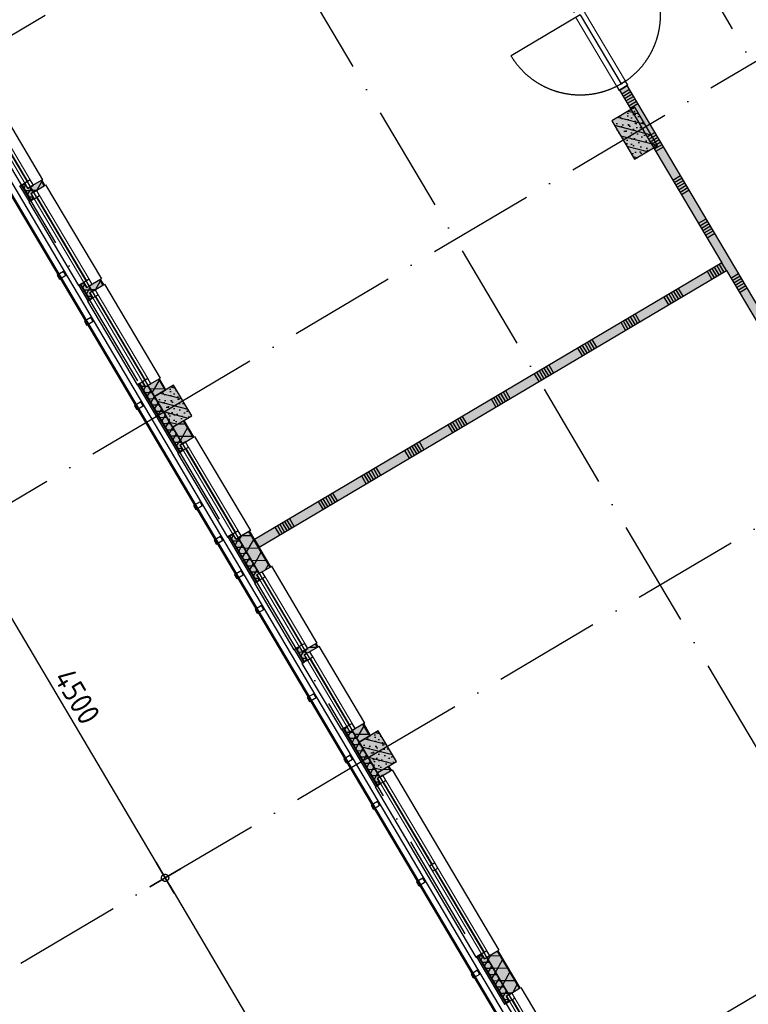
# Model space of a CAD drawing. Header units: millimetres. Extents: x 20872 to 297961, y -293704 to 213007.
# Tile 137 of 256: x 47721 to 55882, y 3650 to 14681. Entities that reach past the tile are written whole.
import ezdxf
from ezdxf.xclip import XClip

# ---------------------------------------------------------------- set-up
doc = ezdxf.new("R2010")
doc.units = ezdxf.units.MM
doc.header["$LTSCALE"] = 100
doc.header["$XCLIPFRAME"] = 2
doc.linetypes.add('ACAD_ISO10W100', pattern=[18, 12, -3, 0, -3])
doc.layers.get('Defpoints').update_dxf_attribs({"color": 181})
for name, color, linetype in [('A--L$7--_stramien', 1, 'Continuous'), ('A--L20--_bovenbouw', 3, 'Continuous'), ('A--L30--_afbouw', 7, 'Continuous'), ('A--T$1A-afwerking', 8, 'Continuous'), ('A--T$7--_stramien', 7, 'Continuous'), ('BURO_lijnen_0.25', 2, 'Continuous'), ('XREFS', 9, 'Continuous')]:
    doc.layers.add(name, color=color, linetype=linetype)
doc.styles.add('JINX maatvoering', font='isocp.shx')
doc.dimstyles.new('JINX maatvoering 1-100', dxfattribs={"dimscale": 100, "dimtxt": 2.5, "dimasz": 1, "dimexe": 125, "dimexo": 0, "dimtad": 1, "dimdec": 0, "dimzin": 12, "dimdsep": 46, "dimtxsty": 'JINX maatvoering', "dimblk": 'BURO_maatvoeringssymbool_01', "dimcen": 2, "dimse1": 1, "dimse2": 1, "dimclrd": 1, "dimclrt": 7, "dimadec": 0, "dimazin": 0, "dimtfac": 1, "dimtdec": 0, "dimtix": 1, "dimtofl": 0, "dimtmove": 0, "dimatfit": 3, "dimldrblk": 'DOT', "dimfxl": 1, "dimtolj": 1, "dimtzin": 0, "dimarcsym": 0})

# ---------------------------------------------------------------- blocks, each defined once
blk = doc.blocks.new('Glasgevel alleen 1e en 2e')
at = {"color": 1}
for points in [[(165114, 97000), (165114, -155), (70596, -155), (34441, 60906)], [(165104, 97000), (165104, -145), (70602, -145), (34450, 60911)]]:
    blk.add_lwpolyline(points, dxfattribs=at)
for points in [[(48141, 37739), (48167, 37696), (48239, 37738), (48214, 37781)], [(48447, 37222), (48472, 37179), (48545, 37222), (48519, 37265)], [(49007, 36276), (49033, 36233), (49105, 36275), (49080, 36319)], [(49670, 35157), (49695, 35114), (49767, 35157), (49742, 35200)], [(49899, 34770), (49924, 34727), (49997, 34770), (49971, 34813)], [(50128, 34383), (50154, 34340), (50226, 34382), (50201, 34425)], [(50358, 33995), (50383, 33952), (50455, 33995), (50430, 34038)], [(50943, 33006), (50969, 32963), (51041, 33006), (51016, 33049)], [(51351, 32318), (51377, 32275), (51449, 32317), (51423, 32360)], [(51657, 31801), (51682, 31758), (51754, 31801), (51729, 31844)], [(52166, 30941), (52192, 30898), (52264, 30941), (52239, 30984)], [(52778, 29908), (52803, 29865), (52875, 29908), (52850, 29951)]]:
    blk.add_lwpolyline(points, close=True)
blk = doc.blocks.new('AB2_D_DV_MV_maatvoeringssymbool_01')
at = {"color": 1}
for p, q in [((0, -2), (0, 2)), ((-2, 0), (2, 0))]:
    blk.add_line(p, q, dxfattribs=at)
blk.add_circle((0, 0), 0.4, dxfattribs=at)
blk = doc.blocks.new('*D219')
at = {"layer": 'A--T$7--_stramien', "color": 1, "lineweight": -2, "transparency": 16777216}
blk.add_line((44816, 38645), (47007, 34945), dxfattribs=at)
at = {"layer": 'Defpoints', "color": 0, "transparency": 16777216}
for p in [(46976, 40040), (49269, 36168), (47058, 34859)]:
    blk.add_point(p, dxfattribs=at)
at = {"layer": 'A--T$7--_stramien', "color": 1, "lineweight": -2, "transparency": 16777216, "xscale": 100, "yscale": 100, "zscale": 100}
for p, rotation in [((44765, 38731), 120.6301152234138), ((47058, 34859), 300.6301152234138)]:
    blk.add_blockref('AB2_D_DV_MV_maatvoeringssymbool_01', p, dxfattribs=dict(at, rotation=rotation))
at = {"layer": 'A--T$7--_stramien', "color": 7, "transparency": 16777216, "insert": (46073, 36891), "char_height": 250, "attachment_point": 5, "rotation": 300.6301, "style": 'JINX maatvoering'}
blk.add_mtext('\\A1;4500', dxfattribs=at)
blk = doc.blocks.new('_Dot')
at = {"color": 0, "linetype": 'ByBlock', "lineweight": -2}
blk.add_line((-0.5, 0), (-1, 0), dxfattribs=at)
at = {"color": 0, "linetype": 'ByBlock', "const_width": 0.5}
blk.add_lwpolyline([(-0.25, 0, 1), (0.25, 0, 1)], format="xyb", close=True, dxfattribs=at)
blk = doc.blocks.new('BURO_maatvoeringssymbool_01')
at = {"color": 1}
for p, q in [((0, -2), (0, 2)), ((-2, 0), (2, 0))]:
    blk.add_line(p, q, dxfattribs=at)
blk.add_circle((0, 0), 0.4, dxfattribs=at)
blk = doc.blocks.new('*D220')
at = {"layer": 'A--T$7--_stramien', "color": 1, "lineweight": -2, "transparency": 16777216}
blk.add_line((47109, 34773), (49300, 31073), dxfattribs=at)
at = {"layer": 'Defpoints', "color": 0, "transparency": 16777216}
for p in [(49269, 36168), (51562, 32296), (49351, 30987)]:
    blk.add_point(p, dxfattribs=at)
at = {"layer": 'A--T$7--_stramien', "color": 1, "lineweight": -2, "transparency": 16777216, "xscale": 100, "yscale": 100, "zscale": 100}
for p, rotation in [((47058, 34859), 120.6301152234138), ((49351, 30987), 300.6301152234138)]:
    blk.add_blockref('AB2_D_DV_MV_maatvoeringssymbool_01', p, dxfattribs=dict(at, rotation=rotation))
at = {"layer": 'A--T$7--_stramien', "color": 7, "transparency": 16777216, "insert": (48366, 33019), "char_height": 250, "attachment_point": 5, "rotation": 300.6301, "style": 'JINX maatvoering'}
blk.add_mtext('\\A1;4500', dxfattribs=at)
blk = doc.blocks.new('*D221')
at = {"layer": 'A--T$7--_stramien', "color": 1, "lineweight": -2, "transparency": 16777216}
blk.add_line((49402, 30901), (51592, 27201), dxfattribs=at)
at = {"layer": 'Defpoints', "color": 0, "transparency": 16777216}
for p in [(51562, 32296), (53854, 28424), (51643, 27115)]:
    blk.add_point(p, dxfattribs=at)
at = {"layer": 'A--T$7--_stramien', "color": 1, "lineweight": -2, "transparency": 16777216, "xscale": 100, "yscale": 100, "zscale": 100}
for p, rotation in [((49351, 30987), 120.6301152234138), ((51643, 27115), 300.6301152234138)]:
    blk.add_blockref('AB2_D_DV_MV_maatvoeringssymbool_01', p, dxfattribs=dict(at, rotation=rotation))
at = {"layer": 'A--T$7--_stramien', "color": 7, "transparency": 16777216, "insert": (50658, 29147), "char_height": 250, "attachment_point": 5, "rotation": 300.6301, "style": 'JINX maatvoering'}
blk.add_mtext('\\A1;4500', dxfattribs=at)
blk = doc.blocks.new('Glasgevel alle verdiepingen')
at = {"color": 1}
for points in [[(66730, 6374), (34441, 60906)], [(66739, 6379), (34450, 60911)]]:
    blk.add_lwpolyline(points, dxfattribs=at)
for points in [[(48141, 37739), (48167, 37696), (48239, 37738), (48214, 37781)], [(48447, 37222), (48472, 37179), (48545, 37222), (48519, 37265)], [(49007, 36276), (49033, 36233), (49105, 36275), (49080, 36319)], [(49670, 35157), (49695, 35114), (49767, 35157), (49742, 35200)], [(49899, 34770), (49924, 34727), (49997, 34770), (49971, 34813)], [(50128, 34383), (50154, 34340), (50226, 34382), (50201, 34425)], [(50358, 33995), (50383, 33952), (50455, 33995), (50430, 34038)], [(50943, 33006), (50969, 32963), (51041, 33006), (51016, 33049)], [(51351, 32318), (51377, 32275), (51449, 32317), (51423, 32360)], [(51657, 31801), (51682, 31758), (51754, 31801), (51729, 31844)], [(52166, 30941), (52192, 30898), (52264, 30941), (52239, 30984)], [(52778, 29908), (52803, 29865), (52875, 29908), (52850, 29951)]]:
    blk.add_lwpolyline(points, close=True)
blk = doc.blocks.new('BURO_onderaanzicht')
at = {"color": 7}
blk.add_line((-432, 0), (432, 0), dxfattribs=at)
blk = doc.blocks.new('stramienlijnen_1')
at = {"layer": 'A--L$7--_stramien', "color": 1, "linetype": 'ACAD_ISO10W100', "lineweight": -3}
for p, q in [((41335.5, 64766.5), (69688.8, 16881.1)), ((38003.8, 62793.7), (66357.1, 14908.3)), ((34672, 60821), (63025.3, 12935.6)), ((46976.3, 40040.5), (63635.1, 49904.3)), ((49269, 36168.4), (65927.8, 46032.2)), ((51561.7, 32296.2), (68220.5, 42160)), ((53854.4, 28424.1), (70513.2, 38287.9)), ((45443.3, 33903.1), (49269, 36168.4)), ((47736, 30031), (51561.7, 32296.2))]:
    blk.add_line(p, q, dxfattribs=at)
at = {"layer": 'Defpoints'}
blk.add_lwpolyline([(34736.5, 60859.2), (70727.2, 75), (164884.5, 75), (164884.5, 96950), (130834.5, 96950), (130834.5, 22725), (79641, 22725), (51266.3, 70646.6)], dxfattribs=at)
at = {"layer": 'A--T$7--_stramien', "color": 7}
for base, p1, p2, picture, middle in [((47057.9, 34859), (46976.3, 40040.4), (49269.1, 36168.3), '*D219', (46072.9, 36890.6)), ((49350.6, 30987), (49269.1, 36168.3), (51561.7, 32296.3), '*D220', (48365.6, 33018.6)), ((51643.1, 27115.1), (51561.7, 32296.3), (53854.3, 28424.4), '*D221', (50658.2, 29146.6))]:
    dim = blk.add_linear_dim(base=base, p1=p1, p2=p2, angle=300.63012, dimstyle='JINX maatvoering 1-100', dxfattribs=at)
    dim.commit()
    dim.dimension.update_dxf_attribs({"geometry": picture, "text_midpoint": middle})
blk = doc.blocks.new('1e verdieping bestaand leeg')
at = {"layer": 'A--T$1A-afwerking'}
blk.add_lwpolyline([(34528, 60913), (51335, 70864), (79685, 22985), (79832, 22901), (129485, 22901), (135915, 12040), (142978, 21914), (130697, 26120), (130675, 97040), (165047, 97015), (165047, 14419), (151364, 19026), (149622, 13150), (163567, 13081), (163475, 1501), (146518, 1360), (146659, 12909), (147031, 12909), (149075, 19828), (145372, 21100), (137265, 9763), (142974, 21), (142974, -73), (70633, -64)], close=True, dxfattribs=at)
at = {"layer": 'A--T$7--_stramien'}
blk.add_blockref('stramienlijnen_1', (0, 0), dxfattribs=at)
at = {"layer": 'BURO_lijnen_0.25'}
blk.add_blockref('Glasgevel alleen 1e en 2e', (0, 0), dxfattribs=at)
blk = doc.blocks.new('2016-01-28 101 1e verdieping bestaand')
at = {"layer": 'A--L20--_bovenbouw', "linetype": 'Continuous', "lineweight": -3}
h = blk.add_hatch(dxfattribs=at)
h.set_pattern_fill('SWAND', color=1, scale=5, angle=-59.3699, style=0)
h.set_pattern_definition([(30.63, (52645.4, 42845.9), (-286.59, 484.017), []), (30.63, (52661.34, 42819), (-286.59, 484.017), []), (30.63, (52677.26, 42792.1), (-286.59, 484.017), []), (30.63, (52693.2, 42765.2), (-286.59, 484.017), []), (30.63, (52709.1, 42738.3), (-286.59, 484.017), []), (30.63, (52725, 42711.43), (-286.59, 484.017), []), (30.63, (52740.94, 42684.54), (-286.59, 484.017), [])])
h.paths.add_polyline_path([(52731, 42897), (52645, 42846), (53932, 40674), (54018, 40724)], flags=0)
h.paths.add_polyline_path([(54527, 39864), (54441, 39813), (55588, 37877), (55674, 37928)], flags=0)
h = blk.add_hatch(dxfattribs=at)
h.set_pattern_fill('GENERAL_DIAMONDS', color=1, scale=1120, angle=120.6301, style=0, pattern_type=2)
h.set_pattern_definition([(180.63, (49352.31, 36450.79), (1.5396, -139.9915), []), (240.63, (49352.31, 36450.79), (122.006, -68.6624), [])])
h.paths.add_polyline_path([(49279, 36574), (49158, 36503), (49231, 36379), (49352, 36451)], flags=0)
h.paths.add_polyline_path([(48620, 37687), (48499, 37615), (48534, 37557), (48655, 37629)], flags=0)
h.paths.add_polyline_path([(47962, 38800), (47840, 38728), (47875, 38669), (47996, 38741)], flags=0)
h.paths.add_polyline_path([(47263, 39979), (47142, 39907), (47216, 39782), (47337, 39854)], flags=0)
h = blk.add_hatch(dxfattribs=at)
h.set_pattern_fill('_U', color=1, scale=70, angle=210.6301, style=0, pattern_type=0)
h.set_pattern_definition([(210.6301, (49360.054, 36455.37), (35.6646, -60.2332), [])])
h.paths.add_polyline_path([(49287, 36579), (49279, 36574), (49352, 36451), (49360, 36455)], flags=0)
h.paths.add_polyline_path([(48628, 37692), (48620, 37687), (48655, 37629), (48663, 37633)], flags=0)
h.paths.add_polyline_path([(47969, 38804), (47962, 38800), (47996, 38741), (48004, 38746)], flags=0)
h.paths.add_polyline_path([(47271, 39983), (47263, 39979), (47337, 39854), (47345, 39858)], flags=0)
for color, points in [(60, [(54527, 39864), (54441, 39813), (55588, 37877), (55674, 37928)]), (60, [(54354, 39470), (54609, 39040), (54867, 39193), (54612, 39623)]), (249, [(47846, 38574), (47743, 38748), (47724, 38737), (47827, 38563)]), (60, [(47884, 38597), (47850, 38655), (47875, 38669), (47840, 38728), (47815, 38713), (47781, 38771), (47746, 38750), (47849, 38576)]), (60, [(47969, 38804), (47840, 38728), (47875, 38669), (48004, 38746)]), (60, [(50404, 34692), (55638, 37791), (55634, 37847), (55588, 37877), (50353, 34778)]), (60, [(56274, 36717), (56360, 36768), (55674, 37928), (55588, 37877), (55588, 37877), (55634, 37847), (55638, 37791)]), (249, [(48505, 37462), (48402, 37636), (48383, 37624), (48486, 37451)]), (60, [(48543, 37484), (48509, 37542), (48534, 37557), (48499, 37615), (48474, 37600), (48440, 37658), (48405, 37637), (48508, 37463)]), (60, [(48628, 37692), (48499, 37615), (48534, 37557), (48663, 37633)]), (249, [(49515, 35756), (49061, 36523), (49042, 36512), (49496, 35745)]), (60, [(49518, 35757), (49553, 35778), (49519, 35836), (49544, 35851), (49158, 36503), (49133, 36488), (49099, 36546), (49063, 36525)]), (60, [(49287, 36579), (49158, 36503), (49231, 36379), (49360, 36455)]), (60, [(49231, 36379), (49435, 36035), (49650, 36162), (49446, 36506)]), (60, [(49564, 36111), (49435, 36035), (49544, 35851), (49673, 35927)]), (60, [(50297, 34873), (50168, 34797), (50405, 34397), (50534, 34473)]), (249, [(50376, 34302), (50071, 34817), (50052, 34806), (50357, 34291)]), (60, [(50414, 34324), (50380, 34382), (50405, 34397), (50168, 34797), (50143, 34782), (50109, 34840), (50073, 34819), (50379, 34303)]), (249, [(50907, 33404), (50817, 33557), (50798, 33545), (50889, 33393)]), (60, [(50945, 33427), (50911, 33484), (50936, 33499), (50914, 33536), (50889, 33521), (50855, 33579), (50820, 33558), (50910, 33406)]), (60, [(51043, 33613), (50914, 33536), (50936, 33499), (51065, 33576)]), (249, [(51727, 32021), (51349, 32659), (51330, 32648), (51708, 32009)]), (60, [(51729, 32022), (51765, 32043), (51731, 32101), (51755, 32115), (51446, 32639), (51421, 32624), (51387, 32682), (51351, 32661)]), (60, [(51575, 32715), (51446, 32639), (51524, 32507), (51653, 32583)]), (60, [(51524, 32507), (51727, 32163), (51943, 32290), (51739, 32634)]), (60, [(51857, 32239), (51727, 32163), (51755, 32115), (51885, 32192)]), (60, [(53208, 29605), (53174, 29663), (53199, 29678), (52953, 30093), (52928, 30079), (52894, 30136), (52858, 30115), (53173, 29584)]), (60, [(53082, 30170), (52953, 30093), (53199, 29678), (53328, 29754)]), (249, [(53170, 29583), (52856, 30114), (52837, 30103), (53151, 29572)])]:
    blk.add_hatch(color=color, dxfattribs=at).paths.add_polyline_path(points, flags=0)
h = blk.add_hatch(dxfattribs=at)
h.set_pattern_fill('PREFB', color=1, scale=5, angle=-59.3699, style=0)
h.set_pattern_definition([(345.63, (54354.02, 39470.45), (23.825, 92.997), []), (317.63, (54354.024, 39470.45), (81.828, 18.482), [0, -81.6, -46.2, 0, -67.2]), (348.63, (54354.024, 39470.45), (60.464, 57.203), [0, -80.8, 0, -82.4, 0, -66.4]), (11.63, (54354.024, 39470.45), (33.4675, 75.497), [0, -80, 0, -480, -65.8])])
h.paths.add_polyline_path([(54354, 39470), (54609, 39040), (54867, 39193), (54612, 39623)], flags=0)
h = blk.add_hatch(dxfattribs=at)
h.set_pattern_fill('GENERAL_DIAMONDS', color=1, scale=560, angle=120.6301, style=0, pattern_type=2)
h.set_pattern_definition([(180.63, (47874.87, 38669.265), (0.77, -69.996), []), (240.63, (47874.87, 38669.265), (61.003, -34.33), [])])
h.paths.add_polyline_path([(47884, 38597), (47850, 38655), (47875, 38669), (47840, 38728), (47815, 38713), (47781, 38771), (47746, 38750), (47849, 38576)], flags=0)
h = blk.add_hatch(dxfattribs=at)
h.set_pattern_fill('SWAND', color=1, scale=5, angle=30.6301, style=0)
h.set_pattern_definition([(120.63, (50403.97, 34691.6), (-484.017, -286.59), []), (120.63, (50430.86, 34707.53), (-484.017, -286.59), []), (120.63, (50457.75, 34723.46), (-484.017, -286.59), []), (120.63, (50484.64, 34739.4), (-484.017, -286.59), []), (120.63, (50511.5, 34755.3), (-484.017, -286.59), []), (120.63, (50538.4, 34771.2), (-484.017, -286.59), []), (120.63, (50565.3, 34787.14), (-484.017, -286.59), [])])
h.paths.add_polyline_path([(50404, 34692), (55638, 37791), (55634, 37847), (55588, 37877), (50353, 34778)], flags=0)
h = blk.add_hatch(dxfattribs=at)
h.set_pattern_fill('SWAND', color=1, scale=5, angle=-59.3699, style=0)
h.set_pattern_definition([(30.63, (55587.5, 37877.04), (-286.59, 484.02), []), (30.63, (55603.4, 37850.15), (-286.59, 484.02), []), (30.63, (55619.35, 37823.26), (-286.59, 484.02), []), (30.63, (55635.27, 37796.37), (-286.59, 484.02), []), (30.63, (55651.2, 37769.5), (-286.59, 484.02), []), (30.63, (55667.1, 37742.6), (-286.59, 484.02), []), (30.63, (55683.03, 37715.7), (-286.59, 484.02), [])])
h.paths.add_polyline_path([(56274, 36717), (56360, 36768), (55674, 37928), (55588, 37877), (55588, 37877), (55634, 37847), (55638, 37791)], flags=0)
h.paths.add_polyline_path([(56912, 35640), (56998, 35691), (56870, 35908), (56784, 35857)], flags=0)
h = blk.add_hatch(dxfattribs=at)
h.set_pattern_fill('GENERAL_DIAMONDS', color=1, scale=560, angle=120.6301, style=0, pattern_type=2)
h.set_pattern_definition([(180.63, (48533.64, 37556.67), (0.77, -69.996), []), (240.63, (48533.64, 37556.67), (61.003, -34.33), [])])
h.paths.add_polyline_path([(48543, 37484), (48509, 37542), (48534, 37557), (48499, 37615), (48474, 37600), (48440, 37658), (48405, 37637), (48508, 37463)], flags=0)
h = blk.add_hatch(dxfattribs=at)
h.set_pattern_fill('GENERAL_DIAMONDS', color=1, scale=560, angle=120.6301, style=0, pattern_type=2)
h.set_pattern_definition([(180.63, (49543.724, 35850.766), (0.77, -69.996), []), (240.63, (49543.724, 35850.766), (61.003, -34.331), [])])
h.paths.add_polyline_path([(49518, 35757), (49553, 35778), (49519, 35836), (49544, 35851), (49158, 36503), (49133, 36488), (49099, 36546), (49063, 36525)], flags=0)
h = blk.add_hatch(dxfattribs=at)
h.set_pattern_fill('PREFB', color=1, scale=5, angle=-59.3699, style=0)
h.set_pattern_definition([(345.63, (49230.98, 36378.95), (23.825, 92.997), []), (317.63, (49230.98, 36378.95), (81.828, 18.482), [0, -81.6, -46.2, 0, -67.2]), (348.63, (49230.98, 36378.95), (60.464, 57.203), [0, -80.8, 0, -82.4, 0, -66.4]), (11.63, (49230.98, 36378.95), (33.4675, 75.497), [0, -80, 0, -480, -65.8])])
h.paths.add_polyline_path([(49231, 36379), (49435, 36035), (49650, 36162), (49446, 36506)], flags=0)
h = blk.add_hatch(dxfattribs=at)
h.set_pattern_fill('GENERAL_DIAMONDS', color=1, scale=1120, angle=120.6301, style=0, pattern_type=2)
h.set_pattern_definition([(180.63, (51644.96, 32578.77), (1.5396, -139.9915), []), (240.63, (51644.96, 32578.77), (122.006, -68.6624), [])])
h.paths.add_polyline_path([(51567, 32710), (51446, 32639), (51524, 32507), (51645, 32579)], flags=0)
h.paths.add_polyline_path([(51036, 33608), (50914, 33536), (50936, 33499), (51057, 33571)], flags=0)
h.paths.add_polyline_path([(50289, 34869), (50168, 34797), (50405, 34397), (50526, 34468)], flags=0)
h.paths.add_polyline_path([(49556, 36107), (49435, 36035), (49544, 35851), (49665, 35923)], flags=0)
h = blk.add_hatch(dxfattribs=at)
h.set_pattern_fill('_U', color=1, scale=70, angle=210.6301, style=0, pattern_type=0)
h.set_pattern_definition([(210.6301, (51652.71, 32583.35), (35.6646, -60.2332), [])])
h.paths.add_polyline_path([(51575, 32715), (51567, 32710), (51645, 32579), (51653, 32583)], flags=0)
h.paths.add_polyline_path([(51043, 33613), (51036, 33608), (51057, 33571), (51065, 33576)], flags=0)
h.paths.add_polyline_path([(50297, 34873), (50289, 34869), (50526, 34468), (50534, 34473)], flags=0)
h.paths.add_polyline_path([(49564, 36111), (49556, 36107), (49665, 35923), (49673, 35927)], flags=0)
h = blk.add_hatch(dxfattribs=at)
h.set_pattern_fill('GENERAL_DIAMONDS', color=1, scale=560, angle=120.6301, style=0, pattern_type=2)
h.set_pattern_definition([(180.63, (50404.77, 34396.564), (0.77, -69.996), []), (240.63, (50404.77, 34396.564), (61.003, -34.331), [])])
h.paths.add_polyline_path([(50414, 34324), (50380, 34382), (50405, 34397), (50168, 34797), (50143, 34782), (50109, 34840), (50073, 34819), (50379, 34303)], flags=0)
h = blk.add_hatch(dxfattribs=at)
h.set_pattern_fill('GENERAL_DIAMONDS', color=1, scale=560, angle=120.6301, style=0, pattern_type=2)
h.set_pattern_definition([(180.63, (50936.17, 33499.09), (0.77, -69.996), []), (240.63, (50936.17, 33499.09), (61.003, -34.33), [])])
h.paths.add_polyline_path([(50945, 33427), (50911, 33484), (50936, 33499), (50914, 33536), (50889, 33521), (50855, 33579), (50820, 33558), (50910, 33406)], flags=0)
h = blk.add_hatch(dxfattribs=at)
h.set_pattern_fill('GENERAL_DIAMONDS', color=1, scale=560, angle=120.6301, style=0, pattern_type=2)
h.set_pattern_definition([(180.63, (51755.434, 32115.45), (0.77, -69.996), []), (240.63, (51755.434, 32115.45), (61.003, -34.331), [])])
h.paths.add_polyline_path([(51729, 32022), (51765, 32043), (51731, 32101), (51755, 32115), (51446, 32639), (51421, 32624), (51387, 32682), (51351, 32661)], flags=0)
h = blk.add_hatch(dxfattribs=at)
h.set_pattern_fill('PREFB', color=1, scale=5, angle=-59.3699, style=0)
h.set_pattern_definition([(345.63, (51523.64, 32506.93), (23.825, 92.997), []), (317.63, (51523.64, 32506.93), (81.828, 18.482), [0, -81.6, -46.2, 0, -67.2]), (348.63, (51523.64, 32506.93), (60.464, 57.203), [0, -80.8, 0, -82.4, 0, -66.4]), (11.63, (51523.64, 32506.93), (33.4675, 75.497), [0, -80, 0, -480, -65.8])])
h.paths.add_polyline_path([(51524, 32507), (51727, 32163), (51943, 32290), (51739, 32634)], flags=0)
h = blk.add_hatch(dxfattribs=at)
h.set_pattern_fill('GENERAL_DIAMONDS', color=1, scale=1120, angle=120.6301, style=0, pattern_type=2)
h.set_pattern_definition([(180.63, (53937.55, 28706.85), (1.5396, -139.9915), []), (240.63, (53937.55, 28706.85), (122.006, -68.6624), [])])
h.paths.add_polyline_path([(53830, 28889), (53708, 28817), (53816, 28635), (53938, 28707)], flags=0)
h.paths.add_polyline_path([(53074, 30165), (52953, 30093), (53199, 29678), (53320, 29750)], flags=0)
h.paths.add_polyline_path([(51849, 32235), (51727, 32163), (51755, 32115), (51877, 32187)], flags=0)
h = blk.add_hatch(dxfattribs=at)
h.set_pattern_fill('_U', color=1, scale=70, angle=210.6301, style=0, pattern_type=0)
h.set_pattern_definition([(210.6301, (53945.3, 28711.44), (35.6646, -60.2332), [])])
h.paths.add_polyline_path([(53837, 28894), (53830, 28889), (53938, 28707), (53945, 28711)], flags=0)
h.paths.add_polyline_path([(53082, 30170), (53074, 30165), (53320, 29750), (53328, 29754)], flags=0)
h.paths.add_polyline_path([(51857, 32239), (51849, 32235), (51877, 32187), (51885, 32192)], flags=0)
h = blk.add_hatch(dxfattribs=at)
h.set_pattern_fill('GENERAL_DIAMONDS', color=1, scale=560, angle=120.6301, style=0, pattern_type=2)
h.set_pattern_definition([(180.63, (53198.83, 29677.726), (0.77, -69.996), []), (240.63, (53198.83, 29677.726), (61.003, -34.331), [])])
h.paths.add_polyline_path([(53208, 29605), (53174, 29663), (53199, 29678), (52953, 30093), (52928, 30079), (52894, 30136), (52858, 30115), (53173, 29584)], flags=0)
at = {"layer": 'A--L20--_bovenbouw', "color": 2, "linetype": 'Continuous', "lineweight": -3}
for p, q in [((54527, 39864), (54441, 39813)), ((55674, 37928), (54527, 39864)), ((54441, 39813), (55588, 37877)), ((47743, 38748), (47724, 38737)), ((47724, 38737), (47827, 38563)), ((47846, 38574), (47743, 38748)), ((47969, 38804), (47962, 38800)), ((47962, 38800), (47996, 38741)), ((48004, 38746), (47969, 38804)), ((47996, 38741), (48004, 38746)), ((47827, 38563), (47846, 38574)), ((55588, 37877), (50353, 34778)), ((55588, 37877), (55588, 37877)), ((56360, 36768), (55674, 37928)), ((50404, 34692), (55638, 37791)), ((55638, 37791), (56274, 36717)), ((48402, 37636), (48383, 37624)), ((48383, 37624), (48486, 37451)), ((48505, 37462), (48402, 37636)), ((48628, 37692), (48620, 37687)), ((48620, 37687), (48655, 37629)), ((48663, 37633), (48628, 37692)), ((48655, 37629), (48663, 37633)), ((48486, 37451), (48505, 37462)), ((49061, 36523), (49042, 36512)), ((49515, 35756), (49061, 36523)), ((49287, 36579), (49279, 36574)), ((49279, 36574), (49352, 36451)), ((49360, 36455), (49287, 36579)), ((49042, 36512), (49496, 35745)), ((49352, 36451), (49360, 36455)), ((49564, 36111), (49556, 36107)), ((49556, 36107), (49665, 35923)), ((49673, 35927), (49564, 36111)), ((49665, 35923), (49673, 35927)), ((49496, 35745), (49515, 35756)), ((50297, 34873), (50289, 34869)), ((50289, 34869), (50526, 34468)), ((50534, 34473), (50297, 34873)), ((50071, 34817), (50052, 34806)), ((50052, 34806), (50357, 34291)), ((50376, 34302), (50071, 34817)), ((50353, 34778), (50404, 34692)), ((50526, 34468), (50534, 34473)), ((50357, 34291), (50376, 34302)), ((50817, 33557), (50798, 33545)), ((50798, 33545), (50889, 33393)), ((50907, 33404), (50817, 33557)), ((51043, 33613), (51036, 33608)), ((51036, 33608), (51057, 33571)), ((51065, 33576), (51043, 33613)), ((51057, 33571), (51065, 33576)), ((50889, 33393), (50907, 33404)), ((51349, 32659), (51330, 32648)), ((51727, 32021), (51349, 32659)), ((51575, 32715), (51567, 32710)), ((51567, 32710), (51645, 32579)), ((51653, 32583), (51575, 32715)), ((51330, 32648), (51708, 32009)), ((51645, 32579), (51653, 32583)), ((51857, 32239), (51849, 32235)), ((51849, 32235), (51877, 32187)), ((51885, 32192), (51857, 32239)), ((51877, 32187), (51885, 32192)), ((51708, 32009), (51727, 32021)), ((53082, 30170), (53074, 30165)), ((53074, 30165), (53320, 29750)), ((53328, 29754), (53082, 30170)), ((52856, 30114), (52837, 30103)), ((52837, 30103), (53151, 29572)), ((53170, 29583), (52856, 30114)), ((53320, 29750), (53328, 29754)), ((53151, 29572), (53170, 29583))]:
    blk.add_line(p, q, dxfattribs=at)
at = {"layer": 'A--L20--_bovenbouw', "color": 3, "linetype": 'Continuous', "lineweight": -3}
for p, q in [((54612, 39623), (54354, 39470)), ((54867, 39193), (54612, 39623)), ((54354, 39470), (54609, 39040)), ((54609, 39040), (54867, 39193)), ((49446, 36506), (49231, 36379)), ((49650, 36162), (49446, 36506)), ((49231, 36379), (49435, 36035)), ((49435, 36035), (49650, 36162)), ((51739, 32634), (51524, 32507)), ((51943, 32290), (51739, 32634)), ((51524, 32507), (51727, 32163)), ((51727, 32163), (51943, 32290))]:
    blk.add_line(p, q, dxfattribs=at)
at = {"layer": 'A--L20--_bovenbouw', "color": 1, "linetype": 'Continuous', "lineweight": -3}
for p, q in [((47781, 38771), (47746, 38750)), ((47746, 38750), (47849, 38576)), ((47815, 38713), (47781, 38771)), ((47840, 38728), (47815, 38713)), ((47962, 38800), (47840, 38728)), ((47840, 38728), (47875, 38669)), ((47875, 38669), (47840, 38728)), ((47875, 38669), (47996, 38741)), ((47996, 38741), (47962, 38800)), ((47850, 38655), (47875, 38669)), ((47884, 38597), (47850, 38655)), ((47849, 38576), (47884, 38597)), ((48440, 37658), (48405, 37637)), ((48405, 37637), (48508, 37463)), ((48474, 37600), (48440, 37658)), ((48620, 37687), (48499, 37615)), ((48534, 37557), (48655, 37629)), ((48655, 37629), (48620, 37687)), ((48499, 37615), (48474, 37600)), ((48499, 37615), (48534, 37557)), ((48534, 37557), (48499, 37615)), ((48509, 37542), (48534, 37557)), ((48543, 37484), (48509, 37542)), ((48508, 37463), (48543, 37484)), ((49099, 36546), (49063, 36525)), ((49063, 36525), (49518, 35757)), ((49133, 36488), (49099, 36546)), ((49279, 36574), (49158, 36503)), ((49352, 36451), (49279, 36574)), ((49158, 36503), (49133, 36488)), ((49158, 36503), (49231, 36379)), ((49544, 35851), (49158, 36503)), ((49231, 36379), (49352, 36451)), ((49556, 36107), (49435, 36035)), ((49665, 35923), (49556, 36107)), ((49435, 36035), (49544, 35851)), ((49544, 35851), (49665, 35923)), ((49518, 35757), (49553, 35778)), ((49519, 35836), (49544, 35851)), ((49553, 35778), (49519, 35836)), ((50289, 34869), (50168, 34797)), ((50526, 34468), (50289, 34869)), ((50109, 34840), (50073, 34819)), ((50073, 34819), (50379, 34303)), ((50143, 34782), (50109, 34840)), ((50168, 34797), (50143, 34782)), ((50168, 34797), (50405, 34397)), ((50405, 34397), (50168, 34797)), ((50405, 34397), (50526, 34468)), ((50379, 34303), (50414, 34324)), ((50380, 34382), (50405, 34397)), ((50414, 34324), (50380, 34382)), ((50855, 33579), (50820, 33558)), ((50820, 33558), (50910, 33406)), ((50889, 33521), (50855, 33579)), ((50914, 33536), (50889, 33521)), ((51036, 33608), (50914, 33536)), ((50914, 33536), (50936, 33499)), ((50936, 33499), (50914, 33536)), ((50936, 33499), (51057, 33571)), ((51057, 33571), (51036, 33608)), ((50910, 33406), (50945, 33427)), ((50911, 33484), (50936, 33499)), ((50945, 33427), (50911, 33484)), ((51387, 32682), (51351, 32661)), ((51351, 32661), (51729, 32022)), ((51421, 32624), (51387, 32682)), ((51567, 32710), (51446, 32639)), ((51645, 32579), (51567, 32710)), ((51446, 32639), (51421, 32624)), ((51446, 32639), (51524, 32507)), ((51755, 32115), (51446, 32639)), ((51524, 32507), (51645, 32579)), ((51849, 32235), (51727, 32163)), ((51877, 32187), (51849, 32235)), ((51727, 32163), (51755, 32115)), ((51731, 32101), (51755, 32115)), ((51755, 32115), (51877, 32187)), ((51729, 32022), (51765, 32043)), ((51765, 32043), (51731, 32101)), ((52894, 30136), (52858, 30115)), ((52858, 30115), (53173, 29584)), ((52928, 30079), (52894, 30136)), ((53074, 30165), (52953, 30093)), ((53320, 29750), (53074, 30165)), ((52953, 30093), (52928, 30079)), ((52953, 30093), (53199, 29678)), ((53199, 29678), (52953, 30093)), ((53174, 29663), (53199, 29678)), ((53199, 29678), (53320, 29750)), ((53173, 29584), (53208, 29605)), ((53208, 29605), (53174, 29663))]:
    blk.add_line(p, q, dxfattribs=at)
at = {"layer": 'A--L30--_afbouw', "color": 1, "linetype": 'Continuous', "lineweight": 18}
for p, q in [((53951, 40627), (54410, 39853)), ((54049, 40685), (54508, 39911)), ((47285, 39745), (47841, 38806)), ((47224, 39709), (47780, 38770)), ((47943, 38632), (48499, 37693)), ((47883, 38596), (48439, 37658)), ((48602, 37519), (49158, 36581)), ((48542, 37484), (49098, 36545)), ((49552, 35778), (50108, 34839)), ((49612, 35813), (50168, 34875)), ((50413, 34324), (50854, 33578)), ((50473, 34359), (50915, 33614)), ((50944, 33426), (51386, 32681)), ((51005, 33462), (51446, 32717)), ((51764, 32043), (52311, 31118)), ((51824, 32078), (52371, 31154)), ((52345, 31060), (52893, 30136)), ((52406, 31096), (52953, 30171)), ((53207, 29605), (53648, 28860)), ((53267, 29640), (53709, 28895))]:
    blk.add_line(p, q, dxfattribs=at)
at = {"layer": 'A--L30--_afbouw', "color": 1, "linetype": 'Continuous', "lineweight": -3}
for p, q in [((47354, 39863), (47978, 38809)), ((47255, 39727), (47810, 38788)), ((47720, 38734), (47780, 38770)), ((47780, 38770), (47814, 38712)), ((47978, 38809), (47969, 38804)), ((48004, 38746), (48013, 38751)), ((48013, 38751), (48637, 37697)), ((47849, 38654), (47883, 38596)), ((47913, 38614), (48469, 37675)), ((47883, 38596), (47823, 38561)), ((47823, 38561), (48379, 37622)), ((48379, 37622), (48439, 37658)), ((48439, 37658), (48473, 37600)), ((48637, 37697), (48628, 37692)), ((48663, 37633), (48671, 37638)), ((48671, 37638), (49295, 36584)), ((48508, 37541), (48542, 37484)), ((48542, 37484), (48482, 37448)), ((48482, 37448), (49038, 36509)), ((48572, 37502), (49128, 36563)), ((49038, 36509), (49098, 36545)), ((49098, 36545), (49132, 36487)), ((49295, 36584), (49287, 36579)), ((49673, 35927), (49681, 35932)), ((49681, 35932), (50306, 34878)), ((49552, 35778), (49492, 35742)), ((49492, 35742), (50048, 34803)), ((49518, 35835), (49552, 35778)), ((49582, 35796), (50138, 34857)), ((50306, 34878), (50297, 34873)), ((50048, 34803), (50108, 34839)), ((50108, 34839), (50142, 34781)), ((50534, 34473), (50542, 34478)), ((50542, 34478), (51052, 33618)), ((50413, 34324), (50353, 34288)), ((50379, 34381), (50413, 34324)), ((50443, 34341), (50884, 33596)), ((50353, 34288), (50794, 33543)), ((50794, 33543), (50854, 33578)), ((50854, 33578), (50888, 33521)), ((51052, 33618), (51043, 33613)), ((51065, 33576), (51074, 33581)), ((51074, 33581), (51583, 32720)), ((50944, 33426), (50884, 33390)), ((50910, 33484), (50944, 33426)), ((50975, 33444), (51416, 32699)), ((50884, 33390), (51325, 32645)), ((51325, 32645), (51386, 32681)), ((51386, 32681), (51420, 32623)), ((51583, 32720), (51575, 32715)), ((51885, 32192), (51893, 32197)), ((51893, 32197), (53090, 30175)), ((51764, 32043), (51704, 32007)), ((51704, 32007), (52833, 30100)), ((51730, 32100), (51764, 32043)), ((51794, 32060), (52341, 31136)), ((52375, 31078), (52923, 30154)), ((52833, 30100), (52893, 30136)), ((52893, 30136), (52927, 30078)), ((53090, 30175), (53082, 30170)), ((53328, 29754), (53337, 29759)), ((53337, 29759), (53846, 28899)), ((53207, 29605), (53147, 29569)), ((53173, 29662), (53207, 29605)), ((53237, 29623), (53678, 28877))]:
    blk.add_line(p, q, dxfattribs=at)
at = {"layer": 'A--L30--_afbouw', "color": 2, "linetype": 'Continuous', "lineweight": -3}
for p, q in [((54508, 39911), (54410, 39853)), ((54410, 39853), (54435, 39809)), ((54435, 39809), (54533, 39868)), ((54533, 39868), (54508, 39911)), ((47841, 38806), (47780, 38770)), ((47780, 38770), (47814, 38712)), ((47814, 38712), (47875, 38748)), ((47875, 38748), (47841, 38806)), ((47909, 38690), (47849, 38654)), ((47849, 38654), (47883, 38596)), ((47883, 38596), (47943, 38632)), ((47943, 38632), (47909, 38690)), ((48499, 37693), (48439, 37658)), ((48439, 37658), (48473, 37600)), ((48473, 37600), (48533, 37636)), ((48533, 37636), (48499, 37693)), ((48568, 37577), (48508, 37541)), ((48508, 37541), (48542, 37484)), ((48542, 37484), (48602, 37519)), ((48602, 37519), (48568, 37577)), ((49158, 36581), (49098, 36545)), ((49098, 36545), (49132, 36487)), ((49132, 36487), (49192, 36523)), ((49192, 36523), (49158, 36581)), ((49578, 35871), (49518, 35835)), ((49612, 35813), (49578, 35871)), ((49518, 35835), (49552, 35778)), ((49552, 35778), (49612, 35813)), ((50168, 34875), (50108, 34839)), ((50202, 34817), (50168, 34875)), ((50108, 34839), (50142, 34781)), ((50142, 34781), (50202, 34817)), ((50439, 34417), (50379, 34381)), ((50379, 34381), (50413, 34324)), ((50413, 34324), (50473, 34359)), ((50473, 34359), (50439, 34417)), ((50915, 33614), (50854, 33578)), ((50854, 33578), (50888, 33521)), ((50888, 33521), (50949, 33556)), ((50949, 33556), (50915, 33614)), ((50971, 33519), (50910, 33484)), ((50910, 33484), (50944, 33426)), ((50944, 33426), (51005, 33462)), ((51005, 33462), (50971, 33519)), ((51446, 32717), (51386, 32681)), ((51386, 32681), (51420, 32623)), ((51420, 32623), (51480, 32659)), ((51480, 32659), (51446, 32717)), ((51790, 32136), (51730, 32100)), ((51824, 32078), (51790, 32136)), ((51730, 32100), (51764, 32043)), ((51764, 32043), (51824, 32078)), ((52371, 31154), (52311, 31118)), ((52311, 31118), (52345, 31060)), ((52406, 31096), (52371, 31154)), ((52345, 31060), (52406, 31096)), ((52953, 30171), (52893, 30136)), ((52893, 30136), (52927, 30078)), ((52987, 30114), (52953, 30171)), ((52927, 30078), (52987, 30114)), ((53233, 29698), (53173, 29662)), ((53267, 29640), (53233, 29698)), ((53173, 29662), (53207, 29605)), ((53207, 29605), (53267, 29640))]:
    blk.add_line(p, q, dxfattribs=at)
at = {"layer": 'A--L30--_afbouw', "color": 1, "linetype": 'Continuous', "lineweight": -3}
blk.add_lwpolyline([(54000, 40656), (53226, 40197)], dxfattribs=at)
blk.add_arc((54000, 40656), 900, 300.6301, 30.6301, dxfattribs=at)
at = {"layer": 'A--L30--_afbouw', "color": 1, "linetype": 'Continuous', "lineweight": -3, "extrusion": (0, 0, -1)}
blk.add_arc((-54000, 40656), 900, 239.3699, 329.3699, dxfattribs=at)
at = {"layer": 'A--T$1A-afwerking'}
blk.add_lwpolyline([(34528, 60913), (51335, 70864), (79685, 22985), (79832, 22901), (129485, 22901), (135915, 12040), (142978, 21914), (130697, 26120), (130675, 97040), (165047, 97015), (165047, 14419), (151364, 19026), (149622, 13150), (163567, 13081), (163475, 1501), (146518, 1360), (146659, 12909), (147031, 12909), (149075, 19828), (145372, 21100), (137265, 9763), (142974, 21), (142974, -73), (70633, -64)], close=True, dxfattribs=at)
at = {"layer": 'A--L$7--_stramien'}
blk.add_blockref('stramienlijnen_1', (0, 0), dxfattribs=at)
at = {"layer": 'A--L30--_afbouw', "color": 1, "linetype": 'Continuous', "lineweight": -3, "extrusion": (7.38865e-17, -1.36799e-16, -1), "xscale": 1.041657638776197, "zscale": -1, "rotation": 239.3698847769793}
blk.add_blockref('BURO_onderaanzicht', (-54229, 40269), dxfattribs=at)
at = {"layer": 'BURO_lijnen_0.25'}
for name in ['Glasgevel alle verdiepingen', 'Glasgevel alleen 1e en 2e']:
    blk.add_blockref(name, (0, 0), dxfattribs=at)

msp = doc.modelspace()

# ---------------------------------------------------------------- block references
at = {"layer": 'XREFS', "color": 32, "true_color": 0xcb7615}
ref = msp.add_blockref('1e verdieping bestaand leeg', (-1, -25920), dxfattribs=at)
XClip(ref).set_block_clipping_path([(116767.0762143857, 82263.1420219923), (116767.0762143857, 115683.1420219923), (179861.0762143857, 115683.1420219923), (179861.0762143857, 13442.9004429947), (164491.5066313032, 13442.9004429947), (116767.0762143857, 29769.3836009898)])
at = {"layer": 'XREFS', "color": 31, "true_color": 0xdec496}
ref = msp.add_blockref('2016-01-28 101 1e verdieping bestaand', (-1, -25920), dxfattribs=at)
XClip(ref).set_block_clipping_path([(116767.0762143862, 29769.3836009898), (164491.5066313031, 13442.9004429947), (179861.0762143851, 13442.9004429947), (179861.0762143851, -11696.8579780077), (20873.0762143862, -11696.8579780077), (20873.0762143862, 82263.1420219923), (116767.0762143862, 82263.1420219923)])

doc.saveas('drawing.dxf')
